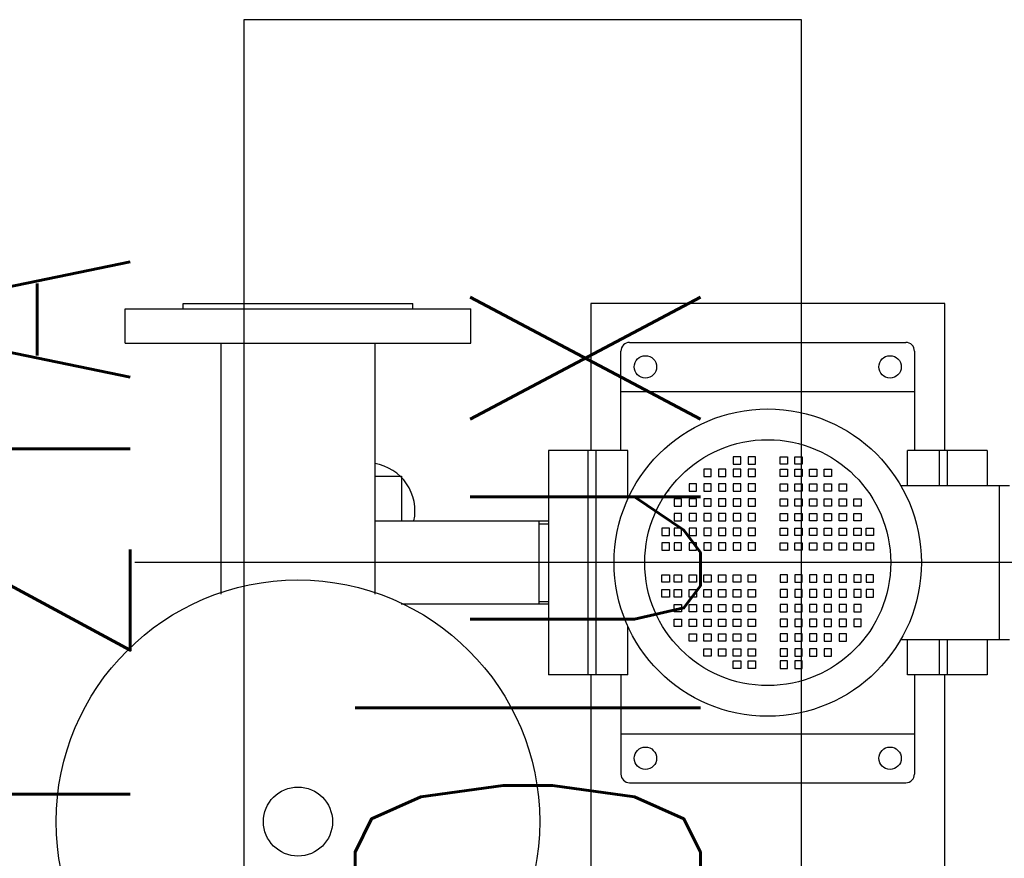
# Model space of a CAD drawing. Header units: inches. Extents: x -281236 to -70395, y 38777 to 102341.
# Tile 34 of 244: x -139603 to -139546, y 41349 to 41397. Entities that reach past the tile are written whole.
import ezdxf
from ezdxf.enums import TextEntityAlignment as Align

# ---------------------------------------------------------------- set-up
doc = ezdxf.new("R2010")
doc.units = ezdxf.units.IN
doc.header["$MEASUREMENT"] = 0
doc.layers.get('0').update_dxf_attribs({"color": 101})
for name, color, linetype in [('Cieniutko', 8, 'Continuous'), ('E-90', 6, 'Continuous'), ('E-OPIS-POM', 6, 'Continuous'), ('E35', 6, 'Continuous')]:
    doc.layers.add(name, color=color, linetype=linetype)
doc.styles.add('KA wymiar', font='romans.shx', dxfattribs={"width": 0.6})
doc.styles.add('ROMANS', font='romans', dxfattribs={"width": 0.85})

# ---------------------------------------------------------------- blocks, each defined once
blk = doc.blocks.new('pow')
at = {"style": 'KA wymiar', "width": 0.6}
for tag, p in [('01', (-0.1311, 0.0844)), ('000.00', (-0.3636, -0.401))]:
    blk.add_attdef(tag, text='', height=0.3, dxfattribs=at).set_placement(p, align=Align.RIGHT)
for tag, p in [('POMIESZCZENIE', (0.0709, 0.0844)), ('POSADZKA', (0.0709, -0.401))]:
    blk.add_attdef(tag, p, '', height=0.3, dxfattribs=at)

msp = doc.modelspace()

# ---------------------------------------------------------------- linework, layer by layer
at = {"layer": 'Cieniutko'}
for p, q in [((-139593.979, 41380.498), (-139593.979, 41380.798)), ((-139593.979, 41380.798), (-139580.679, 41380.798)), ((-139580.679, 41380.498), (-139580.679, 41380.798)), ((-139549.879, 41380.798), (-139570.379, 41380.798)), ((-139570.379, 41380.798), (-139570.379, 41372.298)), ((-139549.879, 41372.298), (-139549.879, 41380.798)), ((-139597.329, 41378.498), (-139597.329, 41380.498)), ((-139597.329, 41380.498), (-139577.329, 41380.498)), ((-139577.329, 41378.498), (-139577.329, 41380.498)), ((-139597.329, 41378.498), (-139577.329, 41378.498)), ((-139591.774, 41363.979), (-139591.774, 41378.498)), ((-139582.884, 41378.498), (-139582.884, 41363.975)), ((-139568.129, 41378.548), (-139552.129, 41378.548)), ((-139568.629, 41372.298), (-139568.629, 41378.048)), ((-139551.629, 41378.048), (-139551.629, 41372.298)), ((-139568.629, 41375.715), (-139551.629, 41375.715)), ((-139568.229, 41372.298), (-139572.829, 41372.298)), ((-139572.829, 41372.298), (-139572.829, 41359.298)), ((-139570.529, 41359.298), (-139570.529, 41372.298)), ((-139570.069, 41359.298), (-139570.069, 41372.298)), ((-139568.229, 41369.486), (-139568.229, 41372.298)), ((-139547.429, 41372.298), (-139552.029, 41372.298)), ((-139552.029, 41370.248), (-139552.029, 41372.298)), ((-139550.189, 41370.248), (-139550.189, 41372.298)), ((-139549.729, 41372.298), (-139549.729, 41370.248)), ((-139547.429, 41372.298), (-139547.429, 41370.248)), ((-139562.122, 41371.921), (-139562.122, 41371.494)), ((-139561.695, 41371.921), (-139562.122, 41371.921)), ((-139561.695, 41371.494), (-139561.695, 41371.921)), ((-139561.268, 41371.921), (-139561.268, 41371.494)), ((-139560.841, 41371.921), (-139561.268, 41371.921)), ((-139560.841, 41371.494), (-139560.841, 41371.921)), ((-139559.417, 41371.921), (-139558.99, 41371.921)), ((-139559.417, 41371.494), (-139559.417, 41371.921)), ((-139558.99, 41371.921), (-139558.99, 41371.494)), ((-139558.562, 41371.921), (-139558.135, 41371.921)), ((-139558.562, 41371.494), (-139558.562, 41371.921)), ((-139558.135, 41371.921), (-139558.135, 41371.494)), ((-139563.831, 41371.209), (-139563.831, 41370.782)), ((-139563.404, 41371.209), (-139563.831, 41371.209)), ((-139563.831, 41371.209), (-139563.831, 41370.782)), ((-139563.404, 41371.209), (-139563.831, 41371.209)), ((-139563.404, 41370.782), (-139563.404, 41371.209)), ((-139563.404, 41370.782), (-139563.404, 41371.209)), ((-139562.977, 41371.209), (-139562.977, 41370.782)), ((-139562.55, 41371.209), (-139562.977, 41371.209)), ((-139562.55, 41370.782), (-139562.55, 41371.209)), ((-139562.122, 41371.494), (-139561.695, 41371.494)), ((-139562.122, 41371.209), (-139562.122, 41370.782)), ((-139561.695, 41371.209), (-139562.122, 41371.209)), ((-139561.695, 41370.782), (-139561.695, 41371.209)), ((-139561.268, 41371.494), (-139560.841, 41371.494)), ((-139561.268, 41371.209), (-139561.268, 41370.782)), ((-139560.841, 41371.209), (-139561.268, 41371.209)), ((-139560.841, 41370.782), (-139560.841, 41371.209)), ((-139558.99, 41371.494), (-139559.417, 41371.494)), ((-139559.417, 41371.209), (-139558.99, 41371.209)), ((-139559.417, 41370.782), (-139559.417, 41371.209)), ((-139558.99, 41371.209), (-139558.99, 41370.782)), ((-139558.135, 41371.494), (-139558.562, 41371.494)), ((-139558.562, 41371.209), (-139558.135, 41371.209)), ((-139558.562, 41370.782), (-139558.562, 41371.209)), ((-139558.135, 41371.209), (-139558.135, 41370.782)), ((-139557.708, 41371.209), (-139557.281, 41371.209)), ((-139557.708, 41370.782), (-139557.708, 41371.209)), ((-139557.281, 41371.209), (-139557.281, 41370.782)), ((-139556.854, 41371.209), (-139556.426, 41371.209)), ((-139556.854, 41370.782), (-139556.854, 41371.209)), ((-139556.854, 41371.209), (-139556.426, 41371.209)), ((-139556.854, 41370.782), (-139556.854, 41371.209)), ((-139556.426, 41371.209), (-139556.426, 41370.782)), ((-139556.426, 41371.209), (-139556.426, 41370.782)), ((-139582.884, 41370.798), (-139581.329, 41370.798)), ((-139581.329, 41370.798), (-139581.329, 41368.198)), ((-139563.831, 41370.782), (-139563.404, 41370.782)), ((-139563.831, 41370.782), (-139563.404, 41370.782)), ((-139562.977, 41370.782), (-139562.55, 41370.782)), ((-139562.122, 41370.782), (-139561.695, 41370.782)), ((-139561.268, 41370.782), (-139560.841, 41370.782)), ((-139558.99, 41370.782), (-139559.417, 41370.782)), ((-139558.135, 41370.782), (-139558.562, 41370.782)), ((-139557.281, 41370.782), (-139557.708, 41370.782)), ((-139556.426, 41370.782), (-139556.854, 41370.782)), ((-139556.426, 41370.782), (-139556.854, 41370.782)), ((-139565.868, 41370.012), (-139565.868, 41369.939)), ((-139564.686, 41370.355), (-139564.686, 41369.928)), ((-139564.258, 41370.355), (-139564.686, 41370.355)), ((-139564.686, 41369.928), (-139564.258, 41369.928)), ((-139564.258, 41369.928), (-139564.258, 41370.355)), ((-139563.831, 41370.355), (-139563.831, 41369.928)), ((-139563.404, 41370.355), (-139563.831, 41370.355)), ((-139563.831, 41370.355), (-139563.831, 41369.928)), ((-139563.404, 41370.355), (-139563.831, 41370.355)), ((-139563.831, 41369.928), (-139563.404, 41369.928)), ((-139563.831, 41369.928), (-139563.404, 41369.928)), ((-139563.404, 41369.928), (-139563.404, 41370.355)), ((-139563.404, 41369.928), (-139563.404, 41370.355)), ((-139562.977, 41370.355), (-139562.977, 41369.928)), ((-139562.55, 41370.355), (-139562.977, 41370.355)), ((-139562.977, 41369.928), (-139562.55, 41369.928)), ((-139562.55, 41369.928), (-139562.55, 41370.355)), ((-139562.122, 41370.355), (-139562.122, 41369.928)), ((-139561.695, 41370.355), (-139562.122, 41370.355)), ((-139562.122, 41369.928), (-139561.695, 41369.928)), ((-139561.695, 41369.928), (-139561.695, 41370.355)), ((-139561.268, 41370.355), (-139561.268, 41369.928)), ((-139560.841, 41370.355), (-139561.268, 41370.355)), ((-139561.268, 41369.928), (-139560.841, 41369.928)), ((-139560.841, 41369.928), (-139560.841, 41370.355)), ((-139559.417, 41370.355), (-139558.99, 41370.355)), ((-139559.417, 41369.928), (-139559.417, 41370.355)), ((-139558.99, 41369.928), (-139559.417, 41369.928)), ((-139558.99, 41370.355), (-139558.99, 41369.928)), ((-139558.562, 41370.355), (-139558.135, 41370.355)), ((-139558.562, 41369.928), (-139558.562, 41370.355)), ((-139558.135, 41369.928), (-139558.562, 41369.928)), ((-139558.135, 41370.355), (-139558.135, 41369.928)), ((-139557.708, 41370.355), (-139557.281, 41370.355)), ((-139557.708, 41369.928), (-139557.708, 41370.355)), ((-139557.281, 41369.928), (-139557.708, 41369.928)), ((-139557.281, 41370.355), (-139557.281, 41369.928)), ((-139556.854, 41370.355), (-139556.426, 41370.355)), ((-139556.854, 41369.928), (-139556.854, 41370.355)), ((-139556.854, 41370.355), (-139556.426, 41370.355)), ((-139556.854, 41369.928), (-139556.854, 41370.355)), ((-139556.426, 41369.928), (-139556.854, 41369.928)), ((-139556.426, 41369.928), (-139556.854, 41369.928)), ((-139556.426, 41370.355), (-139556.426, 41369.928)), ((-139556.426, 41370.355), (-139556.426, 41369.928)), ((-139555.999, 41370.355), (-139555.572, 41370.355)), ((-139555.999, 41369.928), (-139555.999, 41370.355)), ((-139555.572, 41369.928), (-139555.999, 41369.928)), ((-139555.572, 41370.355), (-139555.572, 41369.928)), ((-139546.129, 41370.248), (-139552.421, 41370.248)), ((-139546.729, 41370.248), (-139546.729, 41361.348)), ((-139565.54, 41369.5), (-139565.54, 41369.073)), ((-139565.113, 41369.5), (-139565.54, 41369.5)), ((-139565.54, 41369.5), (-139565.54, 41369.073)), ((-139565.113, 41369.5), (-139565.54, 41369.5)), ((-139565.113, 41369.073), (-139565.113, 41369.5)), ((-139565.113, 41369.073), (-139565.113, 41369.5)), ((-139564.686, 41369.5), (-139564.686, 41369.073)), ((-139564.258, 41369.5), (-139564.686, 41369.5)), ((-139564.686, 41369.5), (-139564.686, 41369.073)), ((-139564.258, 41369.5), (-139564.686, 41369.5)), ((-139564.258, 41369.073), (-139564.258, 41369.5)), ((-139564.258, 41369.073), (-139564.258, 41369.5)), ((-139563.831, 41369.5), (-139563.831, 41369.073)), ((-139563.404, 41369.5), (-139563.831, 41369.5)), ((-139563.831, 41369.5), (-139563.831, 41369.073)), ((-139563.404, 41369.5), (-139563.831, 41369.5)), ((-139563.831, 41369.5), (-139563.831, 41369.073)), ((-139563.404, 41369.5), (-139563.831, 41369.5)), ((-139563.831, 41369.5), (-139563.831, 41369.073)), ((-139563.404, 41369.5), (-139563.831, 41369.5)), ((-139563.404, 41369.073), (-139563.404, 41369.5)), ((-139563.404, 41369.073), (-139563.404, 41369.5)), ((-139563.404, 41369.073), (-139563.404, 41369.5)), ((-139563.404, 41369.073), (-139563.404, 41369.5)), ((-139562.977, 41369.5), (-139562.977, 41369.073)), ((-139562.55, 41369.5), (-139562.977, 41369.5)), ((-139562.977, 41369.5), (-139562.977, 41369.073)), ((-139562.55, 41369.5), (-139562.977, 41369.5)), ((-139562.55, 41369.073), (-139562.55, 41369.5)), ((-139562.55, 41369.073), (-139562.55, 41369.5)), ((-139562.122, 41369.5), (-139562.122, 41369.073)), ((-139561.695, 41369.5), (-139562.122, 41369.5)), ((-139562.122, 41369.5), (-139562.122, 41369.073)), ((-139561.695, 41369.5), (-139562.122, 41369.5)), ((-139561.695, 41369.073), (-139561.695, 41369.5)), ((-139561.695, 41369.073), (-139561.695, 41369.5)), ((-139561.268, 41369.5), (-139561.268, 41369.073)), ((-139560.841, 41369.5), (-139561.268, 41369.5)), ((-139561.268, 41369.5), (-139561.268, 41369.073)), ((-139560.841, 41369.5), (-139561.268, 41369.5)), ((-139560.841, 41369.073), (-139560.841, 41369.5)), ((-139560.841, 41369.073), (-139560.841, 41369.5)), ((-139559.417, 41369.5), (-139558.99, 41369.5)), ((-139559.417, 41369.073), (-139559.417, 41369.5)), ((-139559.417, 41369.5), (-139558.99, 41369.5)), ((-139559.417, 41369.073), (-139559.417, 41369.5)), ((-139558.99, 41369.5), (-139558.99, 41369.073)), ((-139558.99, 41369.5), (-139558.99, 41369.073)), ((-139558.562, 41369.5), (-139558.135, 41369.5)), ((-139558.562, 41369.073), (-139558.562, 41369.5)), ((-139558.562, 41369.5), (-139558.135, 41369.5)), ((-139558.562, 41369.073), (-139558.562, 41369.5)), ((-139558.135, 41369.5), (-139558.135, 41369.073)), ((-139558.135, 41369.5), (-139558.135, 41369.073)), ((-139557.708, 41369.5), (-139557.281, 41369.5)), ((-139557.708, 41369.073), (-139557.708, 41369.5)), ((-139557.708, 41369.5), (-139557.281, 41369.5)), ((-139557.708, 41369.073), (-139557.708, 41369.5)), ((-139557.281, 41369.5), (-139557.281, 41369.073)), ((-139557.281, 41369.5), (-139557.281, 41369.073)), ((-139556.854, 41369.5), (-139556.426, 41369.5)), ((-139556.854, 41369.073), (-139556.854, 41369.5)), ((-139556.854, 41369.5), (-139556.426, 41369.5)), ((-139556.854, 41369.073), (-139556.854, 41369.5)), ((-139556.854, 41369.5), (-139556.426, 41369.5)), ((-139556.854, 41369.073), (-139556.854, 41369.5)), ((-139556.854, 41369.5), (-139556.426, 41369.5)), ((-139556.854, 41369.073), (-139556.854, 41369.5)), ((-139556.426, 41369.5), (-139556.426, 41369.073)), ((-139556.426, 41369.5), (-139556.426, 41369.073)), ((-139556.426, 41369.5), (-139556.426, 41369.073)), ((-139556.426, 41369.5), (-139556.426, 41369.073)), ((-139555.999, 41369.5), (-139555.572, 41369.5)), ((-139555.999, 41369.073), (-139555.999, 41369.5)), ((-139555.999, 41369.5), (-139555.572, 41369.5)), ((-139555.999, 41369.073), (-139555.999, 41369.5)), ((-139555.572, 41369.5), (-139555.572, 41369.073)), ((-139555.572, 41369.5), (-139555.572, 41369.073)), ((-139555.145, 41369.5), (-139554.718, 41369.5)), ((-139555.145, 41369.073), (-139555.145, 41369.5)), ((-139555.145, 41369.5), (-139554.718, 41369.5)), ((-139555.145, 41369.073), (-139555.145, 41369.5)), ((-139554.718, 41369.5), (-139554.718, 41369.073)), ((-139554.718, 41369.5), (-139554.718, 41369.073)), ((-139565.54, 41369.073), (-139565.113, 41369.073)), ((-139565.54, 41369.073), (-139565.113, 41369.073)), ((-139564.686, 41369.073), (-139564.258, 41369.073)), ((-139564.686, 41369.073), (-139564.258, 41369.073)), ((-139563.831, 41369.073), (-139563.404, 41369.073)), ((-139563.831, 41369.073), (-139563.404, 41369.073)), ((-139563.831, 41369.073), (-139563.404, 41369.073)), ((-139563.831, 41369.073), (-139563.404, 41369.073)), ((-139562.977, 41369.073), (-139562.55, 41369.073)), ((-139562.977, 41369.073), (-139562.55, 41369.073)), ((-139562.122, 41369.073), (-139561.695, 41369.073)), ((-139562.122, 41369.073), (-139561.695, 41369.073)), ((-139561.268, 41369.073), (-139560.841, 41369.073)), ((-139561.268, 41369.073), (-139560.841, 41369.073)), ((-139558.99, 41369.073), (-139559.417, 41369.073)), ((-139558.99, 41369.073), (-139559.417, 41369.073)), ((-139558.135, 41369.073), (-139558.562, 41369.073)), ((-139558.135, 41369.073), (-139558.562, 41369.073)), ((-139557.281, 41369.073), (-139557.708, 41369.073)), ((-139557.281, 41369.073), (-139557.708, 41369.073)), ((-139556.426, 41369.073), (-139556.854, 41369.073)), ((-139556.426, 41369.073), (-139556.854, 41369.073)), ((-139556.426, 41369.073), (-139556.854, 41369.073)), ((-139556.426, 41369.073), (-139556.854, 41369.073)), ((-139555.572, 41369.073), (-139555.999, 41369.073)), ((-139555.572, 41369.073), (-139555.999, 41369.073)), ((-139554.718, 41369.073), (-139555.145, 41369.073)), ((-139554.718, 41369.073), (-139555.145, 41369.073)), ((-139582.884, 41368.213), (-139572.829, 41368.213)), ((-139573.384, 41368.213), (-139573.384, 41363.383)), ((-139565.54, 41368.646), (-139565.54, 41368.219)), ((-139565.113, 41368.646), (-139565.54, 41368.646)), ((-139565.54, 41368.219), (-139565.113, 41368.219)), ((-139565.113, 41368.219), (-139565.113, 41368.646)), ((-139564.686, 41368.646), (-139564.686, 41368.219)), ((-139564.258, 41368.646), (-139564.686, 41368.646)), ((-139564.686, 41368.219), (-139564.258, 41368.219)), ((-139564.258, 41368.219), (-139564.258, 41368.646)), ((-139563.831, 41368.646), (-139563.831, 41368.219)), ((-139563.404, 41368.646), (-139563.831, 41368.646)), ((-139563.831, 41368.646), (-139563.831, 41368.219)), ((-139563.404, 41368.646), (-139563.831, 41368.646)), ((-139563.831, 41368.219), (-139563.404, 41368.219)), ((-139563.831, 41368.219), (-139563.404, 41368.219)), ((-139563.404, 41368.219), (-139563.404, 41368.646)), ((-139563.404, 41368.219), (-139563.404, 41368.646)), ((-139562.977, 41368.646), (-139562.977, 41368.219)), ((-139562.55, 41368.646), (-139562.977, 41368.646)), ((-139562.977, 41368.219), (-139562.55, 41368.219)), ((-139562.55, 41368.219), (-139562.55, 41368.646)), ((-139562.122, 41368.646), (-139562.122, 41368.219)), ((-139561.695, 41368.646), (-139562.122, 41368.646)), ((-139562.122, 41368.219), (-139561.695, 41368.219)), ((-139561.695, 41368.219), (-139561.695, 41368.646)), ((-139561.268, 41368.646), (-139561.268, 41368.219)), ((-139560.841, 41368.646), (-139561.268, 41368.646)), ((-139561.268, 41368.219), (-139560.841, 41368.219)), ((-139560.841, 41368.219), (-139560.841, 41368.646)), ((-139559.417, 41368.646), (-139558.99, 41368.646)), ((-139559.417, 41368.219), (-139559.417, 41368.646)), ((-139558.99, 41368.219), (-139559.417, 41368.219)), ((-139558.99, 41368.646), (-139558.99, 41368.219)), ((-139558.562, 41368.646), (-139558.135, 41368.646)), ((-139558.562, 41368.219), (-139558.562, 41368.646)), ((-139558.135, 41368.219), (-139558.562, 41368.219)), ((-139558.135, 41368.646), (-139558.135, 41368.219)), ((-139557.708, 41368.646), (-139557.281, 41368.646)), ((-139557.708, 41368.219), (-139557.708, 41368.646)), ((-139557.281, 41368.219), (-139557.708, 41368.219)), ((-139557.281, 41368.646), (-139557.281, 41368.219)), ((-139556.854, 41368.646), (-139556.426, 41368.646)), ((-139556.854, 41368.219), (-139556.854, 41368.646)), ((-139556.854, 41368.646), (-139556.426, 41368.646)), ((-139556.854, 41368.219), (-139556.854, 41368.646)), ((-139556.426, 41368.219), (-139556.854, 41368.219)), ((-139556.426, 41368.219), (-139556.854, 41368.219)), ((-139556.426, 41368.646), (-139556.426, 41368.219)), ((-139556.426, 41368.646), (-139556.426, 41368.219)), ((-139555.999, 41368.646), (-139555.572, 41368.646)), ((-139555.999, 41368.219), (-139555.999, 41368.646)), ((-139555.572, 41368.219), (-139555.999, 41368.219)), ((-139555.572, 41368.646), (-139555.572, 41368.219)), ((-139555.145, 41368.646), (-139554.718, 41368.646)), ((-139555.145, 41368.219), (-139555.145, 41368.646)), ((-139554.718, 41368.219), (-139555.145, 41368.219)), ((-139554.718, 41368.646), (-139554.718, 41368.219)), ((-139573.384, 41368.048), (-139572.829, 41368.048)), ((-139566.252, 41367.792), (-139566.252, 41367.364)), ((-139565.825, 41367.792), (-139566.252, 41367.792)), ((-139565.825, 41367.364), (-139565.825, 41367.792)), ((-139565.54, 41367.792), (-139565.54, 41367.364)), ((-139565.113, 41367.792), (-139565.54, 41367.792)), ((-139565.113, 41367.364), (-139565.113, 41367.792)), ((-139564.686, 41367.792), (-139564.686, 41367.364)), ((-139564.258, 41367.792), (-139564.686, 41367.792)), ((-139564.258, 41367.364), (-139564.258, 41367.792)), ((-139563.831, 41367.792), (-139563.831, 41367.364)), ((-139563.404, 41367.792), (-139563.831, 41367.792)), ((-139563.831, 41367.792), (-139563.831, 41367.364)), ((-139563.404, 41367.792), (-139563.831, 41367.792)), ((-139563.404, 41367.364), (-139563.404, 41367.792)), ((-139563.404, 41367.364), (-139563.404, 41367.792)), ((-139562.977, 41367.792), (-139562.977, 41367.364)), ((-139562.55, 41367.792), (-139562.977, 41367.792)), ((-139562.55, 41367.364), (-139562.55, 41367.792)), ((-139562.122, 41367.792), (-139562.122, 41367.364)), ((-139561.695, 41367.792), (-139562.122, 41367.792)), ((-139561.695, 41367.364), (-139561.695, 41367.792)), ((-139561.268, 41367.792), (-139561.268, 41367.364)), ((-139560.841, 41367.792), (-139561.268, 41367.792)), ((-139560.841, 41367.364), (-139560.841, 41367.792)), ((-139559.417, 41367.792), (-139558.99, 41367.792)), ((-139559.417, 41367.364), (-139559.417, 41367.792)), ((-139558.99, 41367.792), (-139558.99, 41367.364)), ((-139558.562, 41367.792), (-139558.135, 41367.792)), ((-139558.562, 41367.364), (-139558.562, 41367.792)), ((-139558.135, 41367.792), (-139558.135, 41367.364)), ((-139557.708, 41367.792), (-139557.281, 41367.792)), ((-139557.708, 41367.364), (-139557.708, 41367.792)), ((-139557.281, 41367.792), (-139557.281, 41367.364)), ((-139556.854, 41367.792), (-139556.426, 41367.792)), ((-139556.854, 41367.364), (-139556.854, 41367.792)), ((-139556.854, 41367.792), (-139556.426, 41367.792)), ((-139556.854, 41367.364), (-139556.854, 41367.792)), ((-139556.426, 41367.792), (-139556.426, 41367.364)), ((-139556.426, 41367.792), (-139556.426, 41367.364)), ((-139555.999, 41367.792), (-139555.572, 41367.792)), ((-139555.999, 41367.364), (-139555.999, 41367.792)), ((-139555.572, 41367.792), (-139555.572, 41367.364)), ((-139555.145, 41367.792), (-139554.718, 41367.792)), ((-139555.145, 41367.364), (-139555.145, 41367.792)), ((-139554.718, 41367.792), (-139554.718, 41367.364)), ((-139554.433, 41367.792), (-139554.006, 41367.792)), ((-139554.433, 41367.364), (-139554.433, 41367.792)), ((-139554.006, 41367.792), (-139554.006, 41367.364)), ((-139566.252, 41367.364), (-139565.825, 41367.364)), ((-139565.54, 41367.364), (-139565.113, 41367.364)), ((-139564.686, 41367.364), (-139564.258, 41367.364)), ((-139563.831, 41367.364), (-139563.404, 41367.364)), ((-139563.831, 41367.364), (-139563.404, 41367.364)), ((-139562.977, 41367.364), (-139562.55, 41367.364)), ((-139562.122, 41367.364), (-139561.695, 41367.364)), ((-139561.268, 41367.364), (-139560.841, 41367.364)), ((-139558.99, 41367.364), (-139559.417, 41367.364)), ((-139558.135, 41367.364), (-139558.562, 41367.364)), ((-139557.281, 41367.364), (-139557.708, 41367.364)), ((-139556.426, 41367.364), (-139556.854, 41367.364)), ((-139556.426, 41367.364), (-139556.854, 41367.364)), ((-139555.572, 41367.364), (-139555.999, 41367.364)), ((-139554.718, 41367.364), (-139555.145, 41367.364)), ((-139554.006, 41367.364), (-139554.433, 41367.364)), ((-139566.252, 41366.937), (-139566.252, 41366.51)), ((-139565.825, 41366.937), (-139566.252, 41366.937)), ((-139566.252, 41366.51), (-139565.825, 41366.51)), ((-139565.825, 41366.51), (-139565.825, 41366.937)), ((-139565.54, 41366.937), (-139565.54, 41366.51)), ((-139565.113, 41366.937), (-139565.54, 41366.937)), ((-139565.54, 41366.51), (-139565.113, 41366.51)), ((-139565.113, 41366.51), (-139565.113, 41366.937)), ((-139564.686, 41366.937), (-139564.686, 41366.51)), ((-139564.258, 41366.937), (-139564.686, 41366.937)), ((-139564.686, 41366.51), (-139564.258, 41366.51)), ((-139564.258, 41366.51), (-139564.258, 41366.937)), ((-139563.831, 41366.937), (-139563.831, 41366.51)), ((-139563.404, 41366.937), (-139563.831, 41366.937)), ((-139563.831, 41366.937), (-139563.831, 41366.51)), ((-139563.404, 41366.937), (-139563.831, 41366.937)), ((-139563.831, 41366.51), (-139563.404, 41366.51)), ((-139563.831, 41366.51), (-139563.404, 41366.51)), ((-139563.404, 41366.51), (-139563.404, 41366.937)), ((-139563.404, 41366.51), (-139563.404, 41366.937)), ((-139562.977, 41366.937), (-139562.977, 41366.51)), ((-139562.55, 41366.937), (-139562.977, 41366.937)), ((-139562.977, 41366.51), (-139562.55, 41366.51)), ((-139562.55, 41366.51), (-139562.55, 41366.937)), ((-139562.122, 41366.937), (-139562.122, 41366.51)), ((-139561.695, 41366.937), (-139562.122, 41366.937)), ((-139562.122, 41366.51), (-139561.695, 41366.51)), ((-139561.695, 41366.51), (-139561.695, 41366.937)), ((-139561.268, 41366.937), (-139561.268, 41366.51)), ((-139560.841, 41366.937), (-139561.268, 41366.937)), ((-139561.268, 41366.51), (-139560.841, 41366.51)), ((-139560.841, 41366.51), (-139560.841, 41366.937)), ((-139559.417, 41366.937), (-139558.99, 41366.937)), ((-139559.417, 41366.51), (-139559.417, 41366.937)), ((-139558.99, 41366.51), (-139559.417, 41366.51)), ((-139558.99, 41366.937), (-139558.99, 41366.51)), ((-139558.562, 41366.937), (-139558.135, 41366.937)), ((-139558.562, 41366.51), (-139558.562, 41366.937)), ((-139558.135, 41366.51), (-139558.562, 41366.51)), ((-139558.135, 41366.937), (-139558.135, 41366.51)), ((-139557.708, 41366.937), (-139557.281, 41366.937)), ((-139557.708, 41366.51), (-139557.708, 41366.937)), ((-139557.281, 41366.51), (-139557.708, 41366.51)), ((-139557.281, 41366.937), (-139557.281, 41366.51)), ((-139556.854, 41366.937), (-139556.426, 41366.937)), ((-139556.854, 41366.51), (-139556.854, 41366.937)), ((-139556.854, 41366.937), (-139556.426, 41366.937)), ((-139556.854, 41366.51), (-139556.854, 41366.937)), ((-139556.426, 41366.51), (-139556.854, 41366.51)), ((-139556.426, 41366.51), (-139556.854, 41366.51)), ((-139556.426, 41366.937), (-139556.426, 41366.51)), ((-139556.426, 41366.937), (-139556.426, 41366.51)), ((-139555.999, 41366.937), (-139555.572, 41366.937)), ((-139555.999, 41366.51), (-139555.999, 41366.937)), ((-139555.572, 41366.51), (-139555.999, 41366.51)), ((-139555.572, 41366.937), (-139555.572, 41366.51)), ((-139555.145, 41366.937), (-139554.718, 41366.937)), ((-139555.145, 41366.51), (-139555.145, 41366.937)), ((-139554.718, 41366.51), (-139555.145, 41366.51)), ((-139554.718, 41366.937), (-139554.718, 41366.51)), ((-139554.433, 41366.937), (-139554.006, 41366.937)), ((-139554.433, 41366.51), (-139554.433, 41366.937)), ((-139554.006, 41366.51), (-139554.433, 41366.51)), ((-139554.006, 41366.937), (-139554.006, 41366.51)), ((-139528.645, 41365.798), (-139596.774, 41365.798)), ((-139566.252, 41365.086), (-139565.825, 41365.086)), ((-139566.252, 41364.659), (-139566.252, 41365.086)), ((-139565.825, 41365.086), (-139565.825, 41364.659)), ((-139565.54, 41365.086), (-139565.113, 41365.086)), ((-139565.54, 41364.659), (-139565.54, 41365.086)), ((-139565.113, 41365.086), (-139565.113, 41364.659)), ((-139564.686, 41365.086), (-139564.258, 41365.086)), ((-139564.686, 41364.659), (-139564.686, 41365.086)), ((-139564.258, 41365.086), (-139564.258, 41364.659)), ((-139563.831, 41365.086), (-139563.404, 41365.086)), ((-139563.831, 41364.659), (-139563.831, 41365.086)), ((-139563.831, 41365.086), (-139563.404, 41365.086)), ((-139563.831, 41364.659), (-139563.831, 41365.086)), ((-139563.404, 41365.086), (-139563.404, 41364.659)), ((-139563.404, 41365.086), (-139563.404, 41364.659)), ((-139562.977, 41365.086), (-139562.55, 41365.086)), ((-139562.977, 41364.659), (-139562.977, 41365.086)), ((-139562.55, 41365.086), (-139562.55, 41364.659)), ((-139562.122, 41365.086), (-139561.695, 41365.086)), ((-139562.122, 41364.659), (-139562.122, 41365.086)), ((-139561.695, 41365.086), (-139561.695, 41364.659)), ((-139561.268, 41365.086), (-139560.841, 41365.086)), ((-139561.268, 41364.659), (-139561.268, 41365.086)), ((-139560.841, 41365.086), (-139560.841, 41364.659)), ((-139558.99, 41365.086), (-139559.417, 41365.086)), ((-139559.417, 41365.086), (-139559.417, 41364.659)), ((-139558.99, 41364.659), (-139558.99, 41365.086)), ((-139558.135, 41365.086), (-139558.562, 41365.086)), ((-139558.562, 41365.086), (-139558.562, 41364.659)), ((-139558.135, 41364.659), (-139558.135, 41365.086)), ((-139557.281, 41365.086), (-139557.708, 41365.086)), ((-139557.708, 41365.086), (-139557.708, 41364.659)), ((-139557.281, 41364.659), (-139557.281, 41365.086)), ((-139556.426, 41365.086), (-139556.854, 41365.086)), ((-139556.854, 41365.086), (-139556.854, 41364.659)), ((-139556.426, 41365.086), (-139556.854, 41365.086)), ((-139556.854, 41365.086), (-139556.854, 41364.659)), ((-139556.426, 41364.659), (-139556.426, 41365.086)), ((-139556.426, 41364.659), (-139556.426, 41365.086)), ((-139555.572, 41365.086), (-139555.999, 41365.086)), ((-139555.999, 41365.086), (-139555.999, 41364.659)), ((-139555.572, 41364.659), (-139555.572, 41365.086)), ((-139554.718, 41365.086), (-139555.145, 41365.086)), ((-139555.145, 41365.086), (-139555.145, 41364.659)), ((-139554.718, 41364.659), (-139554.718, 41365.086)), ((-139554.006, 41365.086), (-139554.433, 41365.086)), ((-139554.433, 41365.086), (-139554.433, 41364.659)), ((-139554.006, 41364.659), (-139554.006, 41365.086)), ((-139565.825, 41364.659), (-139566.252, 41364.659)), ((-139566.252, 41364.232), (-139565.825, 41364.232)), ((-139566.252, 41363.804), (-139566.252, 41364.232)), ((-139565.825, 41364.232), (-139565.825, 41363.804)), ((-139565.113, 41364.659), (-139565.54, 41364.659)), ((-139565.54, 41364.232), (-139565.113, 41364.232)), ((-139565.54, 41363.804), (-139565.54, 41364.232)), ((-139565.113, 41364.232), (-139565.113, 41363.804)), ((-139564.258, 41364.659), (-139564.686, 41364.659)), ((-139564.686, 41364.232), (-139564.258, 41364.232)), ((-139564.686, 41363.804), (-139564.686, 41364.232)), ((-139564.258, 41364.232), (-139564.258, 41363.804)), ((-139563.404, 41364.659), (-139563.831, 41364.659)), ((-139563.404, 41364.659), (-139563.831, 41364.659)), ((-139563.831, 41364.232), (-139563.404, 41364.232)), ((-139563.831, 41363.804), (-139563.831, 41364.232)), ((-139563.831, 41364.232), (-139563.404, 41364.232)), ((-139563.831, 41363.804), (-139563.831, 41364.232)), ((-139563.404, 41364.232), (-139563.404, 41363.804)), ((-139563.404, 41364.232), (-139563.404, 41363.804)), ((-139562.55, 41364.659), (-139562.977, 41364.659)), ((-139562.977, 41364.232), (-139562.55, 41364.232)), ((-139562.977, 41363.804), (-139562.977, 41364.232)), ((-139562.55, 41364.232), (-139562.55, 41363.804)), ((-139561.695, 41364.659), (-139562.122, 41364.659)), ((-139562.122, 41364.232), (-139561.695, 41364.232)), ((-139562.122, 41363.804), (-139562.122, 41364.232)), ((-139561.695, 41364.232), (-139561.695, 41363.804)), ((-139560.841, 41364.659), (-139561.268, 41364.659)), ((-139561.268, 41364.232), (-139560.841, 41364.232)), ((-139561.268, 41363.804), (-139561.268, 41364.232)), ((-139560.841, 41364.232), (-139560.841, 41363.804)), ((-139559.417, 41364.659), (-139558.99, 41364.659)), ((-139558.99, 41364.232), (-139559.417, 41364.232)), ((-139559.417, 41364.232), (-139559.417, 41363.804)), ((-139558.99, 41363.804), (-139558.99, 41364.232)), ((-139558.562, 41364.659), (-139558.135, 41364.659)), ((-139558.135, 41364.232), (-139558.562, 41364.232)), ((-139558.562, 41364.232), (-139558.562, 41363.804)), ((-139558.135, 41363.804), (-139558.135, 41364.232)), ((-139557.708, 41364.659), (-139557.281, 41364.659)), ((-139557.281, 41364.232), (-139557.708, 41364.232)), ((-139557.708, 41364.232), (-139557.708, 41363.804)), ((-139557.281, 41363.804), (-139557.281, 41364.232)), ((-139556.854, 41364.659), (-139556.426, 41364.659)), ((-139556.854, 41364.659), (-139556.426, 41364.659)), ((-139556.426, 41364.232), (-139556.854, 41364.232)), ((-139556.854, 41364.232), (-139556.854, 41363.804)), ((-139556.426, 41364.232), (-139556.854, 41364.232)), ((-139556.854, 41364.232), (-139556.854, 41363.804)), ((-139556.426, 41363.804), (-139556.426, 41364.232)), ((-139556.426, 41363.804), (-139556.426, 41364.232)), ((-139555.999, 41364.659), (-139555.572, 41364.659)), ((-139555.572, 41364.232), (-139555.999, 41364.232)), ((-139555.999, 41364.232), (-139555.999, 41363.804)), ((-139555.572, 41363.804), (-139555.572, 41364.232)), ((-139555.145, 41364.659), (-139554.718, 41364.659)), ((-139554.718, 41364.232), (-139555.145, 41364.232)), ((-139555.145, 41364.232), (-139555.145, 41363.804)), ((-139554.718, 41363.804), (-139554.718, 41364.232)), ((-139554.433, 41364.659), (-139554.006, 41364.659)), ((-139554.006, 41364.232), (-139554.433, 41364.232)), ((-139554.433, 41364.232), (-139554.433, 41363.804)), ((-139554.006, 41363.804), (-139554.006, 41364.232)), ((-139565.825, 41363.804), (-139566.252, 41363.804)), ((-139565.113, 41363.804), (-139565.54, 41363.804)), ((-139564.258, 41363.804), (-139564.686, 41363.804)), ((-139563.404, 41363.804), (-139563.831, 41363.804)), ((-139563.404, 41363.804), (-139563.831, 41363.804)), ((-139562.55, 41363.804), (-139562.977, 41363.804)), ((-139561.695, 41363.804), (-139562.122, 41363.804)), ((-139560.841, 41363.804), (-139561.268, 41363.804)), ((-139559.417, 41363.804), (-139558.99, 41363.804)), ((-139558.562, 41363.804), (-139558.135, 41363.804)), ((-139557.708, 41363.804), (-139557.281, 41363.804)), ((-139556.854, 41363.804), (-139556.426, 41363.804)), ((-139556.854, 41363.804), (-139556.426, 41363.804)), ((-139555.999, 41363.804), (-139555.572, 41363.804)), ((-139555.145, 41363.804), (-139554.718, 41363.804)), ((-139554.433, 41363.804), (-139554.006, 41363.804)), ((-139572.829, 41363.383), (-139581.361, 41363.383)), ((-139581.329, 41363.447), (-139581.329, 41363.364)), ((-139573.384, 41363.548), (-139572.829, 41363.548)), ((-139565.54, 41363.377), (-139565.113, 41363.377)), ((-139565.54, 41362.95), (-139565.54, 41363.377)), ((-139565.113, 41363.377), (-139565.113, 41362.95)), ((-139564.686, 41363.377), (-139564.258, 41363.377)), ((-139564.686, 41362.95), (-139564.686, 41363.377)), ((-139564.258, 41363.377), (-139564.258, 41362.95)), ((-139563.831, 41363.377), (-139563.404, 41363.377)), ((-139563.831, 41362.95), (-139563.831, 41363.377)), ((-139563.831, 41363.377), (-139563.404, 41363.377)), ((-139563.831, 41362.95), (-139563.831, 41363.377)), ((-139563.404, 41363.377), (-139563.404, 41362.95)), ((-139563.404, 41363.377), (-139563.404, 41362.95)), ((-139562.977, 41363.377), (-139562.55, 41363.377)), ((-139562.977, 41362.95), (-139562.977, 41363.377)), ((-139562.55, 41363.377), (-139562.55, 41362.95)), ((-139562.122, 41363.377), (-139561.695, 41363.377)), ((-139562.122, 41362.95), (-139562.122, 41363.377)), ((-139561.695, 41363.377), (-139561.695, 41362.95)), ((-139561.268, 41363.377), (-139560.841, 41363.377)), ((-139561.268, 41362.95), (-139561.268, 41363.377)), ((-139560.841, 41363.377), (-139560.841, 41362.95)), ((-139558.99, 41363.377), (-139559.417, 41363.377)), ((-139559.417, 41363.377), (-139559.417, 41362.95)), ((-139558.99, 41362.95), (-139558.99, 41363.377)), ((-139558.135, 41363.377), (-139558.562, 41363.377)), ((-139558.562, 41363.377), (-139558.562, 41362.95)), ((-139558.135, 41362.95), (-139558.135, 41363.377)), ((-139557.281, 41363.377), (-139557.708, 41363.377)), ((-139557.708, 41363.377), (-139557.708, 41362.95)), ((-139557.281, 41362.95), (-139557.281, 41363.377)), ((-139556.426, 41363.377), (-139556.854, 41363.377)), ((-139556.854, 41363.377), (-139556.854, 41362.95)), ((-139556.426, 41363.377), (-139556.854, 41363.377)), ((-139556.854, 41363.377), (-139556.854, 41362.95)), ((-139556.426, 41362.95), (-139556.426, 41363.377)), ((-139556.426, 41362.95), (-139556.426, 41363.377)), ((-139555.572, 41363.377), (-139555.999, 41363.377)), ((-139555.999, 41363.377), (-139555.999, 41362.95)), ((-139555.572, 41362.95), (-139555.572, 41363.377)), ((-139554.718, 41363.377), (-139555.145, 41363.377)), ((-139555.145, 41363.377), (-139555.145, 41362.95)), ((-139554.718, 41362.95), (-139554.718, 41363.377)), ((-139565.113, 41362.95), (-139565.54, 41362.95)), ((-139565.54, 41362.523), (-139565.113, 41362.523)), ((-139565.54, 41362.096), (-139565.54, 41362.523)), ((-139565.54, 41362.523), (-139565.113, 41362.523)), ((-139565.54, 41362.096), (-139565.54, 41362.523)), ((-139565.113, 41362.523), (-139565.113, 41362.096)), ((-139565.113, 41362.523), (-139565.113, 41362.096)), ((-139564.258, 41362.95), (-139564.686, 41362.95)), ((-139564.686, 41362.523), (-139564.258, 41362.523)), ((-139564.686, 41362.096), (-139564.686, 41362.523)), ((-139564.686, 41362.523), (-139564.258, 41362.523)), ((-139564.686, 41362.096), (-139564.686, 41362.523)), ((-139564.258, 41362.523), (-139564.258, 41362.096)), ((-139564.258, 41362.523), (-139564.258, 41362.096)), ((-139563.404, 41362.95), (-139563.831, 41362.95)), ((-139563.404, 41362.95), (-139563.831, 41362.95)), ((-139563.831, 41362.523), (-139563.404, 41362.523)), ((-139563.831, 41362.096), (-139563.831, 41362.523)), ((-139563.831, 41362.523), (-139563.404, 41362.523)), ((-139563.831, 41362.096), (-139563.831, 41362.523)), ((-139563.831, 41362.523), (-139563.404, 41362.523)), ((-139563.831, 41362.096), (-139563.831, 41362.523)), ((-139563.831, 41362.523), (-139563.404, 41362.523)), ((-139563.831, 41362.096), (-139563.831, 41362.523)), ((-139563.404, 41362.523), (-139563.404, 41362.096)), ((-139563.404, 41362.523), (-139563.404, 41362.096)), ((-139563.404, 41362.523), (-139563.404, 41362.096)), ((-139563.404, 41362.523), (-139563.404, 41362.096)), ((-139562.55, 41362.95), (-139562.977, 41362.95)), ((-139562.977, 41362.523), (-139562.55, 41362.523)), ((-139562.977, 41362.096), (-139562.977, 41362.523)), ((-139562.977, 41362.523), (-139562.55, 41362.523)), ((-139562.977, 41362.096), (-139562.977, 41362.523)), ((-139562.55, 41362.523), (-139562.55, 41362.096)), ((-139562.55, 41362.523), (-139562.55, 41362.096)), ((-139561.695, 41362.95), (-139562.122, 41362.95)), ((-139562.122, 41362.523), (-139561.695, 41362.523)), ((-139562.122, 41362.096), (-139562.122, 41362.523)), ((-139562.122, 41362.523), (-139561.695, 41362.523)), ((-139562.122, 41362.096), (-139562.122, 41362.523)), ((-139561.695, 41362.523), (-139561.695, 41362.096)), ((-139561.695, 41362.523), (-139561.695, 41362.096)), ((-139560.841, 41362.95), (-139561.268, 41362.95)), ((-139561.268, 41362.523), (-139560.841, 41362.523)), ((-139561.268, 41362.096), (-139561.268, 41362.523)), ((-139561.268, 41362.523), (-139560.841, 41362.523)), ((-139561.268, 41362.096), (-139561.268, 41362.523)), ((-139560.841, 41362.523), (-139560.841, 41362.096)), ((-139560.841, 41362.523), (-139560.841, 41362.096)), ((-139559.417, 41362.95), (-139558.99, 41362.95)), ((-139558.99, 41362.523), (-139559.417, 41362.523)), ((-139559.417, 41362.523), (-139559.417, 41362.096)), ((-139558.99, 41362.523), (-139559.417, 41362.523)), ((-139559.417, 41362.523), (-139559.417, 41362.096)), ((-139558.99, 41362.096), (-139558.99, 41362.523)), ((-139558.99, 41362.096), (-139558.99, 41362.523)), ((-139558.562, 41362.95), (-139558.135, 41362.95)), ((-139558.135, 41362.523), (-139558.562, 41362.523)), ((-139558.562, 41362.523), (-139558.562, 41362.096)), ((-139558.135, 41362.523), (-139558.562, 41362.523)), ((-139558.562, 41362.523), (-139558.562, 41362.096)), ((-139558.135, 41362.096), (-139558.135, 41362.523)), ((-139558.135, 41362.096), (-139558.135, 41362.523)), ((-139557.708, 41362.95), (-139557.281, 41362.95)), ((-139557.281, 41362.523), (-139557.708, 41362.523)), ((-139557.708, 41362.523), (-139557.708, 41362.096)), ((-139557.281, 41362.523), (-139557.708, 41362.523)), ((-139557.708, 41362.523), (-139557.708, 41362.096)), ((-139557.281, 41362.096), (-139557.281, 41362.523)), ((-139557.281, 41362.096), (-139557.281, 41362.523)), ((-139556.854, 41362.95), (-139556.426, 41362.95)), ((-139556.854, 41362.95), (-139556.426, 41362.95)), ((-139556.426, 41362.523), (-139556.854, 41362.523)), ((-139556.854, 41362.523), (-139556.854, 41362.096)), ((-139556.426, 41362.523), (-139556.854, 41362.523)), ((-139556.854, 41362.523), (-139556.854, 41362.096)), ((-139556.426, 41362.523), (-139556.854, 41362.523)), ((-139556.854, 41362.523), (-139556.854, 41362.096)), ((-139556.426, 41362.523), (-139556.854, 41362.523)), ((-139556.854, 41362.523), (-139556.854, 41362.096)), ((-139556.426, 41362.096), (-139556.426, 41362.523)), ((-139556.426, 41362.096), (-139556.426, 41362.523)), ((-139556.426, 41362.096), (-139556.426, 41362.523)), ((-139556.426, 41362.096), (-139556.426, 41362.523)), ((-139555.999, 41362.95), (-139555.572, 41362.95)), ((-139555.572, 41362.523), (-139555.999, 41362.523)), ((-139555.999, 41362.523), (-139555.999, 41362.096)), ((-139555.572, 41362.523), (-139555.999, 41362.523)), ((-139555.999, 41362.523), (-139555.999, 41362.096)), ((-139555.572, 41362.096), (-139555.572, 41362.523)), ((-139555.572, 41362.096), (-139555.572, 41362.523)), ((-139555.145, 41362.95), (-139554.718, 41362.95)), ((-139554.718, 41362.523), (-139555.145, 41362.523)), ((-139555.145, 41362.523), (-139555.145, 41362.096)), ((-139554.718, 41362.523), (-139555.145, 41362.523)), ((-139555.145, 41362.523), (-139555.145, 41362.096)), ((-139554.718, 41362.096), (-139554.718, 41362.523)), ((-139554.718, 41362.096), (-139554.718, 41362.523)), ((-139568.229, 41359.298), (-139568.229, 41362.11)), ((-139565.113, 41362.096), (-139565.54, 41362.096)), ((-139565.113, 41362.096), (-139565.54, 41362.096)), ((-139564.258, 41362.096), (-139564.686, 41362.096)), ((-139564.258, 41362.096), (-139564.686, 41362.096)), ((-139563.404, 41362.096), (-139563.831, 41362.096)), ((-139563.404, 41362.096), (-139563.831, 41362.096)), ((-139563.404, 41362.096), (-139563.831, 41362.096)), ((-139563.404, 41362.096), (-139563.831, 41362.096)), ((-139562.55, 41362.096), (-139562.977, 41362.096)), ((-139562.55, 41362.096), (-139562.977, 41362.096)), ((-139561.695, 41362.096), (-139562.122, 41362.096)), ((-139561.695, 41362.096), (-139562.122, 41362.096)), ((-139560.841, 41362.096), (-139561.268, 41362.096)), ((-139560.841, 41362.096), (-139561.268, 41362.096)), ((-139559.417, 41362.096), (-139558.99, 41362.096)), ((-139559.417, 41362.096), (-139558.99, 41362.096)), ((-139558.562, 41362.096), (-139558.135, 41362.096)), ((-139558.562, 41362.096), (-139558.135, 41362.096)), ((-139557.708, 41362.096), (-139557.281, 41362.096)), ((-139557.708, 41362.096), (-139557.281, 41362.096)), ((-139556.854, 41362.096), (-139556.426, 41362.096)), ((-139556.854, 41362.096), (-139556.426, 41362.096)), ((-139556.854, 41362.096), (-139556.426, 41362.096)), ((-139556.854, 41362.096), (-139556.426, 41362.096)), ((-139555.999, 41362.096), (-139555.572, 41362.096)), ((-139555.999, 41362.096), (-139555.572, 41362.096)), ((-139555.145, 41362.096), (-139554.718, 41362.096)), ((-139555.145, 41362.096), (-139554.718, 41362.096)), ((-139564.686, 41361.668), (-139564.258, 41361.668)), ((-139564.686, 41361.241), (-139564.686, 41361.668)), ((-139564.258, 41361.668), (-139564.258, 41361.241)), ((-139563.831, 41361.668), (-139563.404, 41361.668)), ((-139563.831, 41361.241), (-139563.831, 41361.668)), ((-139563.831, 41361.668), (-139563.404, 41361.668)), ((-139563.831, 41361.241), (-139563.831, 41361.668)), ((-139563.404, 41361.668), (-139563.404, 41361.241)), ((-139563.404, 41361.668), (-139563.404, 41361.241)), ((-139562.977, 41361.668), (-139562.55, 41361.668)), ((-139562.977, 41361.241), (-139562.977, 41361.668)), ((-139562.55, 41361.668), (-139562.55, 41361.241)), ((-139562.122, 41361.668), (-139561.695, 41361.668)), ((-139562.122, 41361.241), (-139562.122, 41361.668)), ((-139561.695, 41361.668), (-139561.695, 41361.241)), ((-139561.268, 41361.668), (-139560.841, 41361.668)), ((-139561.268, 41361.241), (-139561.268, 41361.668)), ((-139560.841, 41361.668), (-139560.841, 41361.241)), ((-139558.99, 41361.668), (-139559.417, 41361.668)), ((-139559.417, 41361.668), (-139559.417, 41361.241)), ((-139558.99, 41361.241), (-139558.99, 41361.668)), ((-139558.135, 41361.668), (-139558.562, 41361.668)), ((-139558.562, 41361.668), (-139558.562, 41361.241)), ((-139558.135, 41361.241), (-139558.135, 41361.668)), ((-139557.281, 41361.668), (-139557.708, 41361.668)), ((-139557.708, 41361.668), (-139557.708, 41361.241)), ((-139557.281, 41361.241), (-139557.281, 41361.668)), ((-139556.426, 41361.668), (-139556.854, 41361.668)), ((-139556.854, 41361.668), (-139556.854, 41361.241)), ((-139556.426, 41361.668), (-139556.854, 41361.668)), ((-139556.854, 41361.668), (-139556.854, 41361.241)), ((-139556.426, 41361.241), (-139556.426, 41361.668)), ((-139556.426, 41361.241), (-139556.426, 41361.668)), ((-139555.572, 41361.668), (-139555.999, 41361.668)), ((-139555.999, 41361.668), (-139555.999, 41361.241)), ((-139555.572, 41361.241), (-139555.572, 41361.668)), ((-139552.421, 41361.348), (-139546.129, 41361.348)), ((-139552.029, 41359.298), (-139552.029, 41361.348)), ((-139550.189, 41359.298), (-139550.189, 41361.348)), ((-139549.729, 41361.348), (-139549.729, 41359.298)), ((-139547.429, 41361.348), (-139547.429, 41359.298)), ((-139564.258, 41361.241), (-139564.686, 41361.241)), ((-139563.404, 41361.241), (-139563.831, 41361.241)), ((-139563.404, 41361.241), (-139563.831, 41361.241)), ((-139563.831, 41360.814), (-139563.404, 41360.814)), ((-139563.831, 41360.387), (-139563.831, 41360.814)), ((-139563.831, 41360.814), (-139563.404, 41360.814)), ((-139563.831, 41360.387), (-139563.831, 41360.814)), ((-139563.404, 41360.814), (-139563.404, 41360.387)), ((-139563.404, 41360.814), (-139563.404, 41360.387)), ((-139562.55, 41361.241), (-139562.977, 41361.241)), ((-139562.977, 41360.814), (-139562.55, 41360.814)), ((-139562.977, 41360.387), (-139562.977, 41360.814)), ((-139562.55, 41360.814), (-139562.55, 41360.387)), ((-139561.695, 41361.241), (-139562.122, 41361.241)), ((-139562.122, 41360.814), (-139561.695, 41360.814)), ((-139562.122, 41360.387), (-139562.122, 41360.814)), ((-139561.695, 41360.814), (-139561.695, 41360.387)), ((-139560.841, 41361.241), (-139561.268, 41361.241)), ((-139561.268, 41360.814), (-139560.841, 41360.814)), ((-139561.268, 41360.387), (-139561.268, 41360.814)), ((-139560.841, 41360.814), (-139560.841, 41360.387)), ((-139559.417, 41361.241), (-139558.99, 41361.241)), ((-139558.99, 41360.814), (-139559.417, 41360.814)), ((-139559.417, 41360.814), (-139559.417, 41360.387)), ((-139558.99, 41360.387), (-139558.99, 41360.814)), ((-139558.562, 41361.241), (-139558.135, 41361.241)), ((-139558.135, 41360.814), (-139558.562, 41360.814)), ((-139558.562, 41360.814), (-139558.562, 41360.387)), ((-139558.135, 41360.387), (-139558.135, 41360.814)), ((-139557.708, 41361.241), (-139557.281, 41361.241)), ((-139557.281, 41360.814), (-139557.708, 41360.814)), ((-139557.708, 41360.814), (-139557.708, 41360.387)), ((-139557.281, 41360.387), (-139557.281, 41360.814)), ((-139556.854, 41361.241), (-139556.426, 41361.241)), ((-139556.854, 41361.241), (-139556.426, 41361.241)), ((-139556.426, 41360.814), (-139556.854, 41360.814)), ((-139556.854, 41360.814), (-139556.854, 41360.387)), ((-139556.426, 41360.814), (-139556.854, 41360.814)), ((-139556.854, 41360.814), (-139556.854, 41360.387)), ((-139556.426, 41360.387), (-139556.426, 41360.814)), ((-139556.426, 41360.387), (-139556.426, 41360.814)), ((-139555.999, 41361.241), (-139555.572, 41361.241)), ((-139563.404, 41360.387), (-139563.831, 41360.387)), ((-139563.404, 41360.387), (-139563.831, 41360.387)), ((-139562.55, 41360.387), (-139562.977, 41360.387)), ((-139561.695, 41360.387), (-139562.122, 41360.387)), ((-139560.841, 41360.387), (-139561.268, 41360.387)), ((-139559.417, 41360.387), (-139558.99, 41360.387)), ((-139558.562, 41360.387), (-139558.135, 41360.387)), ((-139557.708, 41360.387), (-139557.281, 41360.387)), ((-139556.854, 41360.387), (-139556.426, 41360.387)), ((-139556.854, 41360.387), (-139556.426, 41360.387)), ((-139562.122, 41360.102), (-139561.695, 41360.102)), ((-139562.122, 41359.675), (-139562.122, 41360.102)), ((-139561.695, 41359.675), (-139562.122, 41359.675)), ((-139561.695, 41360.102), (-139561.695, 41359.675)), ((-139561.268, 41360.102), (-139560.841, 41360.102)), ((-139561.268, 41359.675), (-139561.268, 41360.102)), ((-139560.841, 41359.675), (-139561.268, 41359.675)), ((-139560.841, 41360.102), (-139560.841, 41359.675)), ((-139558.99, 41360.102), (-139559.417, 41360.102)), ((-139559.417, 41360.102), (-139559.417, 41359.675)), ((-139559.417, 41359.675), (-139558.99, 41359.675)), ((-139558.99, 41359.675), (-139558.99, 41360.102)), ((-139558.135, 41360.102), (-139558.562, 41360.102)), ((-139558.562, 41360.102), (-139558.562, 41359.675)), ((-139558.562, 41359.675), (-139558.135, 41359.675)), ((-139558.135, 41359.675), (-139558.135, 41360.102)), ((-139568.229, 41359.298), (-139572.829, 41359.298)), ((-139570.379, 41359.298), (-139570.379, 41342.298)), ((-139568.629, 41359.298), (-139568.629, 41353.548)), ((-139547.429, 41359.298), (-139552.029, 41359.298)), ((-139551.629, 41359.298), (-139551.629, 41353.548)), ((-139549.879, 41342.298), (-139549.879, 41359.298)), ((-139568.629, 41355.881), (-139551.629, 41355.881)), ((-139568.129, 41353.048), (-139552.129, 41353.048))]:
    msp.add_line(p, q, dxfattribs=at)
for centre, radius in [((-139567.212, 41377.131), 0.65), ((-139553.046, 41377.131), 0.65), ((-139560.129, 41365.798), 8.9), ((-139560.129, 41365.798), 7.12), ((-139587.329, 41350.798), 14), ((-139567.212, 41354.465), 0.65), ((-139553.046, 41354.465), 0.65), ((-139587.329, 41350.798), 2)]:
    msp.add_circle(centre, radius, dxfattribs=at)
for centre, radius, start, end in [((-139568.129, 41378.048), 0.5, 90, 180), ((-139552.129, 41378.048), 0.5, 0, 90), ((-139583.329, 41368.798), 2.775, 347.833, 80.7722), ((-139568.129, 41353.548), 0.5, 180, 270), ((-139552.129, 41353.548), 0.5, 270, 0)]:
    msp.add_arc(centre, radius, start, end, dxfattribs=at)
at = {"layer": 'E35', "linetype": 'Continuous', "ltscale": 0.3}
msp.add_lwpolyline([(-139558.178, 41256.909), (-139558.178, 41397.242), (-139590.456, 41397.242), (-139590.456, 41256.909)], close=True, dxfattribs=at)

# ---------------------------------------------------------------- block references
at = {"layer": 'E-OPIS-POM'}
ref = msp.add_blockref('pow', (-139618.694, 41305.65), dxfattribs=dict(at, xscale=54, yscale=54, zscale=54, rotation=90))
ref.add_attrib('POSADZKA', 'gres  P21A', (-139597.041, 41309.48), dxfattribs={"layer": '0', "height": 16.2, "rotation": 90, "style": 'KA wymiar', "width": 0.6})

# ---------------------------------------------------------------- texts
at = {"layer": 'E-90', "style": 'ROMANS', "width": 0.75}
msp.add_text('Eśr=100lux', height=20, rotation=90, dxfattribs=at).set_placement((-139574.025, 41325.564), align=Align.MIDDLE)

doc.saveas('drawing.dxf')
